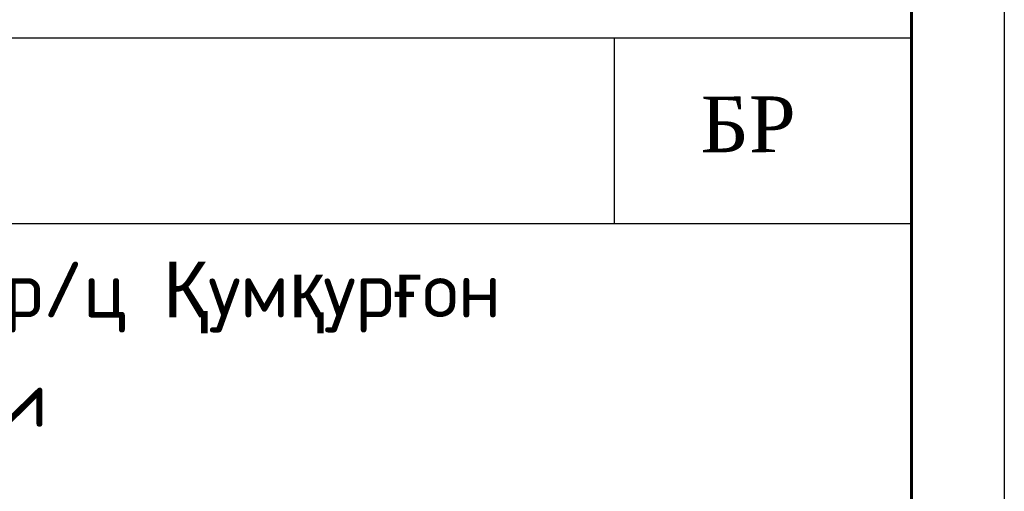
# Model space of a CAD drawing. Header units: inches. Extents: x -397 to 1532, y 9 to 603.
# Tile 27 of 29: x 565 to 618, y 45 to 70. Entities that reach past the tile are written whole.
import ezdxf

# ---------------------------------------------------------------- set-up
doc = ezdxf.new("R2010")
doc.units = ezdxf.units.IN
doc.header["$MEASUREMENT"] = 0
doc.layers.add('(002) Рамка', color=7, linetype='Continuous')
doc.layers.add('0_Ном._пера__7', color=7, linetype='Continuous', lineweight=60)
doc.styles.add('ISOCPEUR', font='isocpeui.ttf')
doc.styles.get("Standard").update_dxf_attribs({"font": 'arial.ttf'})

# ---------------------------------------------------------------- blocks, each defined once
blk = doc.blocks.new('*U26')
at = {"color": 0, "ltscale": 25}
blk.add_lwpolyline([(-59400, 42000), (0, 42000), (0, 0), (-59400, 0)], close=True, dxfattribs=at)
at = {"color": 0, "lineweight": 60, "ltscale": 25}
blk.add_lwpolyline([(-57400, 41500), (-500, 41500), (-500, 500), (-57400, 500)], close=True, dxfattribs=at)

msp = doc.modelspace()

# ---------------------------------------------------------------- linework, layer by layer
at = {"color": 7}
for p, q in [((612.567, 69.377), (427.567, 69.377)), ((596.567, 69.377), (596.567, 59.377)), ((612.567, 69.377), (612.567, 14.377)), ((612.567, 59.377), (427.567, 59.377))]:
    msp.add_line(p, q, dxfattribs=at)

# ---------------------------------------------------------------- block references
at = {"xscale": 0.01, "yscale": 0.01, "zscale": 0.01}
msp.add_blockref('*U26', (617.567, 9.377), dxfattribs=at)

# ---------------------------------------------------------------- texts
at = {"layer": '(002) Рамка', "color": 0, "char_height": 3, "width": 117.72935, "attachment_point": 1, "style": 'ISOCPEUR'}
for s, insert in [('{\\fISOCPEUR|b0|i0|c204|p34;\\C7;Развитие систем канализац р/ц \\fArial|b0|i0|c204|p34;Қ\\fISOCPEUR|b0|i0|c204|p34;ум\\fArial|b0|i0|c204|p34;қ\\fISOCPEUR|b0|i0|c204|p34;ур\\fArial|b0|i0|c204|p34;ғ\\fISOCPEUR|b0|i0|c204|p34;он}', (507.825, 57.35)), ('{\\fISOCPEUR|b0|i0|c204|p34;\\C7;Сурхандарьинской области}', (515.775, 51.461))]:
    msp.add_mtext(s, dxfattribs=dict(at, insert=insert))
at = {"layer": '0_Ном._пера__7', "linetype": 'Continuous', "lineweight": 0, "insert": (603.774, 66.239), "char_height": 3, "attachment_point": 2, "rotation": 0.1263}
msp.add_mtext('{\\fTimes New Roman|b0|i0|c204|p18;БР}', dxfattribs=at)

doc.saveas('drawing.dxf')
